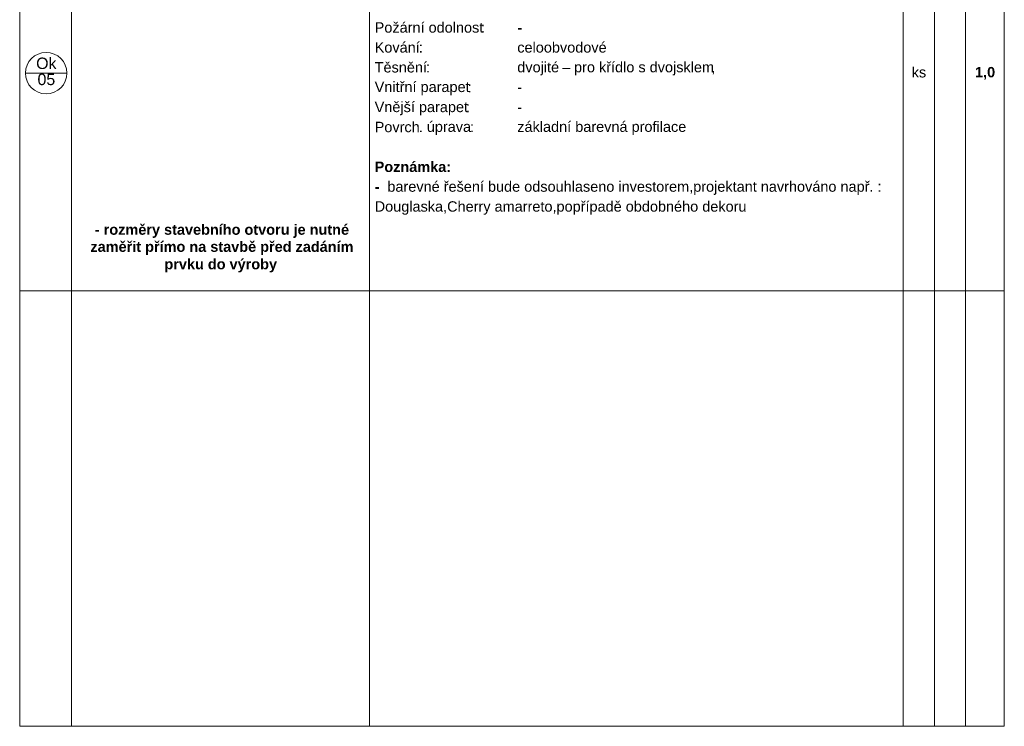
# Model space of a CAD drawing. Header units: millimetres. Extents: x 15381 to 191117, y -190522 to 367005.
# Tile 40 of 71: x 84393 to 103393, y 196949 to 210580. Entities that reach past the tile are written whole.
import ezdxf

# ---------------------------------------------------------------- set-up
doc = ezdxf.new("R2010")
doc.units = ezdxf.units.MM
doc.header["$MEASUREMENT"] = 0
doc.styles.add('GENEROVANÝ_STYL_1', font='txt')
doc.styles.add('GENEROVANÝ_STYL_2', font='txt')

msp = doc.modelspace()

# ---------------------------------------------------------------- linework, layer by layer
at = {"color": 7, "linetype": 'Continuous', "lineweight": 20}
for p, q in [((84392.6, 224649.1), (84392.6, 196949.1)), ((103392.6, 196949.1), (103392.6, 224649.1)), ((85392.6, 213749.1), (85392.6, 205349.1)), ((91142.6, 213749.1), (91142.6, 205349.1)), ((101442.6, 213749.1), (101442.6, 205349.1)), ((102042.6, 213749.1), (102042.6, 205349.1)), ((102642.6, 213749.1), (102642.6, 205349.1)), ((85303.2, 209549.1), (84503.2, 209549.1)), ((103392.6, 205349.1), (84392.6, 205349.1)), ((85392.6, 205349.1), (85392.6, 196949.1)), ((91142.6, 205349.1), (91142.6, 196949.1)), ((101442.6, 205349.1), (101442.6, 196949.1)), ((102042.6, 205349.1), (102042.6, 196949.1)), ((102642.6, 205349.1), (102642.6, 196949.1)), ((84392.6, 196949.1), (103392.6, 196949.1))]:
    msp.add_line(p, q, dxfattribs=at)
msp.add_circle((84903.2, 209549.1), 400, dxfattribs=at)

# ---------------------------------------------------------------- texts
at = {"color": 7, "linetype": 'Continuous', "lineweight": 20, "attachment_point": 7}
for s, insert, char_height, style in [('\\A1;{\\pql;\\fArial|b0|i0|c238|p38;Požární odolnost}', (91242.6, 210327.1), 200, 'GENEROVANÝ_STYL_1'), ('\\A1;{\\pql;\\fArial|b0|i0|c238|p38;:}', (93296.1, 210330.2), 200, 'GENEROVANÝ_STYL_1'), ('\\A1;{\\pql;\\fArial|b1|i0|c238|p38;^I}', (93449.7, 210330.2), 200, 'GENEROVANÝ_STYL_2'), ('\\A1;{\\pql;\\fArial|b1|i0|c238|p38;-}', (93994.5, 210330.2), 200, 'GENEROVANÝ_STYL_2'), ('\\A1;{\\pql;\\fArial|b0|i0|c238|p38;Kování}', (91242.6, 209943.1), 200, 'GENEROVANÝ_STYL_1'), ('\\A1;{\\pql;\\fArial|b1|i0|c238|p38; }', (93372.9, 210261.7), 200, 'GENEROVANÝ_STYL_2'), ('\\A1;{\\pql;\\fArial|b0|i0|c238|p38;celoobvodové}', (93994.5, 209943.1), 200, 'GENEROVANÝ_STYL_1'), ('\\A1;{\\pql;\\fArial|b0|i0|c238|p38;:}', (92094.7, 209946.3), 200, 'GENEROVANÝ_STYL_1'), ('\\A1;{\\pql;\\fArial|b0|i0|c238|p38;Ok}', (84710.1, 209625.9), 220, 'GENEROVANÝ_STYL_1'), ('\\A1;{\\pql;\\fArial|b0|i0|c238|p38;Těsnění}', (91242.6, 209559.1), 200, 'GENEROVANÝ_STYL_1'), ('\\A1;{\\pql;\\fArial|b1|i0|c238|p38; }', (92171.5, 209877.7), 200, 'GENEROVANÝ_STYL_2'), ('\\A1;{\\pql;\\fArial|b1|i0|c238|p38;^I}', (92248.3, 209946.3), 200, 'GENEROVANÝ_STYL_2'), ('\\A1;{\\pql;\\fArial|b0|i0|c238|p38;:}', (92233.7, 209562.3), 200, 'GENEROVANÝ_STYL_1'), ('\\A1;{\\pql;\\fArial|b0|i0|c238|p38;dvojité }', (93994.5, 209504.7), 200, 'GENEROVANÝ_STYL_1'), ('\\A1;{\\pql;\\fArial|b0|i0|c238|p38;– }', (94861.3, 209562.3), 200, 'GENEROVANÝ_STYL_1'), ('\\A1;{\\pql;\\fArial|b0|i0|c238|p38;pro křídlo s dvojsklem}', (95089.8, 209504.7), 200, 'GENEROVANÝ_STYL_1'), ('\\A1;{\\pql;\\fArial|b0|i0|c238|p38;ks}', (101605.5, 209463.1), 200, 'GENEROVANÝ_STYL_1'), ('\\A1;{\\pql;\\fArial|b1|i0|c238|p38;1,0}', (102827.4, 209422.9), 200, 'GENEROVANÝ_STYL_2'), ('\\A1;{\\pql;\\fArial|b0|i0|c238|p38;05}', (84736.2, 209315.5), 220, 'GENEROVANÝ_STYL_1'), ('\\A1;{\\pql;\\fArial|b0|i0|c238|p38;^I}', (92310.5, 209562.3), 200, 'GENEROVANÝ_STYL_1'), ('\\A1;{\\pql;\\fArial|b0|i0|c238|p38;,}', (97737.6, 209523.5), 200, 'GENEROVANÝ_STYL_1'), ('\\A1;{\\pql;\\fArial|b0|i0|c238|p38;Vnitřní parapet}', (91242.6, 209123.9), 200, 'GENEROVANÝ_STYL_1'), ('\\A1;{\\pql;\\fArial|b0|i0|c238|p38;:}', (93038.3, 209178.3), 200, 'GENEROVANÝ_STYL_1'), ('\\A1;{\\pql;\\fArial|b0|i0|c238|p38;-}', (93994.5, 209178.3), 200, 'GENEROVANÝ_STYL_1'), ('\\A1;{\\pql;\\fArial|b0|i0|c238|p38;^I}', (93115.1, 209178.3), 200, 'GENEROVANÝ_STYL_1'), ('\\A1;{\\pql;\\fArial|b0|i0|c238|p38;Vnější parapet}', (91242.6, 208736.8), 200, 'GENEROVANÝ_STYL_1'), ('\\A1;{\\pql;\\fArial|b0|i0|c238|p38;:}', (93007.2, 208794.4), 200, 'GENEROVANÝ_STYL_1'), ('\\A1;{\\pql;\\fArial|b0|i0|c238|p38;-}', (93994.5, 208794.4), 200, 'GENEROVANÝ_STYL_1'), ('\\A1;{\\pql;\\fArial|b0|i0|c238|p38;Povrch}', (91242.6, 208407.2), 200, 'GENEROVANÝ_STYL_1'), ('\\A1;{\\pql;\\fArial|b0|i0|c238|p38;^I}', (93084, 208794.4), 200, 'GENEROVANÝ_STYL_1'), ('\\A1;{\\pql;\\fArial|b0|i0|c238|p38;. }', (92094.7, 208410.4), 200, 'GENEROVANÝ_STYL_1'), ('\\A1;{\\pql;\\fArial|b0|i0|c238|p38;úprava}', (92248.3, 208356), 200, 'GENEROVANÝ_STYL_1'), ('\\A1;{\\pql;\\fArial|b0|i0|c238|p38;:}', (93084, 208410.4), 200, 'GENEROVANÝ_STYL_1'), ('\\A1;{\\pql;\\fArial|b0|i0|c238|p38;základní barevná profilace}', (93994.5, 208356), 200, 'GENEROVANÝ_STYL_1'), ('\\A1;{\\pql;\\fArial|b0|i0|c238|p38;^I}', (93160.8, 208410.4), 200, 'GENEROVANÝ_STYL_1'), ('\\A1;{\\pql;\\fArial|b1|i0|c238|p38;Poznámka:}', (91242.6, 207639.3), 200, 'GENEROVANÝ_STYL_2'), ('\\A1;{\\pql;\\fArial|b1|i0|c238|p38;-  }', (91242.6, 207258.5), 200, 'GENEROVANÝ_STYL_2'), ('\\A1;{\\pql;\\fArial|b0|i0|c238|p38;barevné řešení bude odsouhlaseno investorem,projektant navrhováno např. :}', (91487.6, 207200.9), 200, 'GENEROVANÝ_STYL_1'), ('\\A1;{\\pql;\\fArial|b0|i0|c238|p38;Douglaska,Cherry amarreto,popřípadě obdobného dekoru}', (91242.6, 206816.9), 200, 'GENEROVANÝ_STYL_1'), ('\\A1;{\\pql;\\fArial|b1|i0|c238|p38;- rozměry stavebního otvoru je nutné}', (85843.2, 206370.9), 200, 'GENEROVANÝ_STYL_2'), ('\\A1;{\\pql;\\fArial|b1|i0|c238|p38;zaměřit přímo na stavbě před zadáním}', (85757.2, 206041.5), 200, 'GENEROVANÝ_STYL_2'), ('\\A1;{\\pql;\\fArial|b1|i0|c238|p38;prvku do výroby}', (87185.3, 205704.9), 200, 'GENEROVANÝ_STYL_2')]:
    msp.add_mtext(s, dxfattribs=dict(at, insert=insert, char_height=char_height, style=style))

doc.saveas('drawing.dxf')
